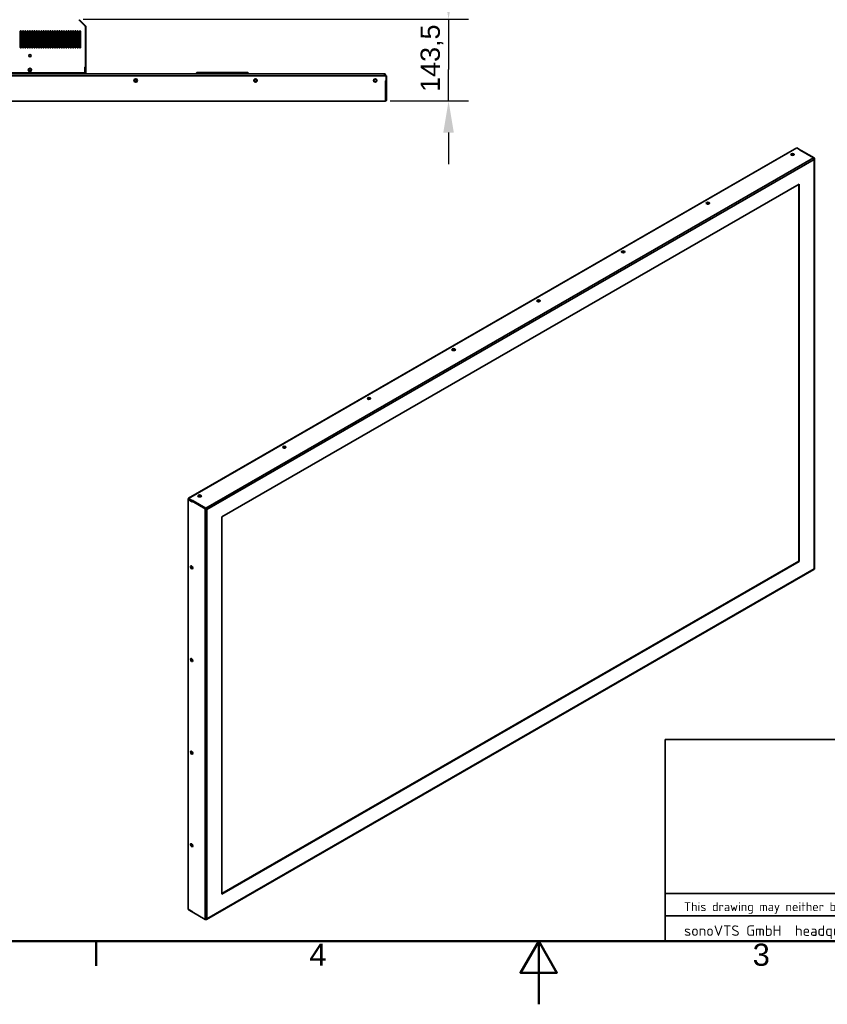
# Model space of a CAD drawing. Header units: millimetres. Extents: x 0 to 4667, y 0 to 3300.
# Tile 12 of 21: x 1421 to 2841, y 0 to 1730. Entities that reach past the tile are written whole.
import ezdxf

# ---------------------------------------------------------------- set-up
doc = ezdxf.new("R2010")
doc.units = ezdxf.units.MM
doc.header["$LTSCALE"] = 11.111111
for name, color, linetype, lineweight in [('Bemaßungen(ISO)', 7, 'Continuous', 18), ('Rahmen_0', 7, 'Continuous', 50), ('Rahmen_2', 7, 'Continuous', 50), ('Sichtbare Kanten(ISO)', 7, 'Continuous', 35), ('Sichtbare tangentiale Kanten(ISO)', 7, 'Continuous', 35), ('Skizziergeometrie(ISO)', 7, 'Continuous', 35), ('Symbole(ISO)', 7, 'Continuous', 18)]:
    doc.layers.add(name, color=color, linetype=linetype, lineweight=lineweight)
doc.styles.add('Aktuell-BSI', font='arial.ttf')
doc.styles.add('Aktuell-ISO', font='arial.ttf')
doc.styles.add('Aktuell-ISOGroßer Text', font='arial.ttf')
doc.styles.add('Textstil28', font='arial.ttf')
doc.styles.add('Textstil29', font='arial.ttf')
doc.styles.add('Textstil9', font='arial.ttf')
doc.dimstyles.new('X.XXXGroßer Text', dxfattribs={"dimscale": 11.111111, "dimtxt": 3.048, "dimasz": 5, "dimexe": 3.175, "dimexo": 0.75, "dimgap": 0.762, "dimtad": 1, "dimdec": 1, "dimrnd": 1e-08, "dimzin": 12, "dimtxsty": 'Aktuell-ISOGroßer Text', "dimcen": 0.09, "dimdle": 10, "dimclrd": 256, "dimclre": 256, "dimclrt": 7, "dimadec": 0, "dimazin": 3, "dimtfac": 0.656168, "dimtdec": 1, "dimtmove": 0, "dimatfit": 3, "dimfxl": 1, "dimtolj": 1, "dimlwd": 25, "dimlwe": 25, "dimarcsym": 0})

# ---------------------------------------------------------------- blocks, each defined once
blk = doc.blocks.new('Ränder Standardrahmen')
at = {"layer": 'Rahmen_0'}
blk.add_line((140, 10), (140, 6.1), dxfattribs=at)
at = {"layer": 'Rahmen_0', "flags": 128}
for points in [[(10, 10), (10, 287), (410, 287), (410, 10), (10, 10)], [(210, 0), (210, 10), (207.11, 5), (212.89, 5), (210, 10)]]:
    blk.add_lwpolyline(points, dxfattribs=at)
at = {"layer": 'Rahmen_2', "char_height": 3.5, "attachment_point": 7, "style": 'Aktuell-BSI'}
for s, insert in [('4', (173.71, 6.1)), ('3', (243.86, 6.04))]:
    blk.add_mtext(s, dxfattribs=dict(at, insert=insert))
blk = doc.blocks.new('Schriftfelder Kundenansicht englisch')
at = {"layer": 'Skizziergeometrie(ISO)'}
for p, q in [((89.84, 95.82), (269.84, 95.82)), ((89.84, 95.82), (89.84, 63.94)), ((123.34, 95.82), (123.34, 71.44)), ((159.96, 95.82), (159.96, 87.69)), ((196.59, 95.82), (196.59, 87.69)), ((233.21, 95.82), (233.21, 87.69)), ((269.84, 63.94), (269.84, 95.82)), ((123.34, 87.69), (269.84, 87.69)), ((196.59, 87.69), (196.59, 71.44)), ((196.59, 79.57), (269.84, 79.57)), ((269.84, 71.44), (89.84, 71.44)), ((89.84, 67.94), (269.84, 67.94)), ((89.84, 63.94), (269.84, 63.94))]:
    blk.add_line(p, q, dxfattribs=at)
at = {"layer": 'Symbole(ISO)', "color": 7, "style": 'Aktuell-ISO'}
for s, insert, char_height, width, attachment_point in [('\\fArial|b0|i0;\\H1.2500;Created by:', (124.84, 94.82), 1.25, 31.1332, 1), ('\\fArial|b0|i0;\\H1.2500;Approved by:', (161.46, 94.82), 1.25, 31.1332, 1), ('\\fArial|b0|i0;\\H1.2500;Released on:', (198.09, 94.82), 1.25, 31.1332, 1), ('\\fArial|b0|i0;\\H1.2500;Drawing number:', (234.71, 94.82), 1.25, 31.1332, 1), ('\\fArial|b0|i0;\\H1.2500;Model name:', (124.84, 86.69), 1.25, 31.1332, 1), ('\\fArial|b0|i0;\\H1.2500;Article number:', (198.09, 86.69), 1.25, 31.1332, 1), ('\\fArial|b0|i0;\\H1.2500;Dokument type:', (198.09, 78.57), 1.25, 31.1332, 1), ('\\fISOCPEUR|b0|i0;\\H1.4000;This drawing may neither be copied nor made accessible to third parties without prior written approval of sonoVTS GmbH.', (92.84, 69.17), 1.4, 243.7378, 4)]:
    blk.add_mtext(s, dxfattribs=dict(at, insert=insert, char_height=char_height, width=width, attachment_point=attachment_point))
at = {"layer": 'Symbole(ISO)', "color": 7, "insert": (92.84, 65.34), "char_height": 1.65, "attachment_point": 4, "style": 'Aktuell-ISO'}
blk.add_mtext('\\fISOCPEUR|b0|i0;\\H1.6500;sonoVTS GmbH\\fISOCPEUR|b0|i0;\\H1.6500;  headquarters: Kapellenstrasse 11  85622 Feldkirchen         branch Hohenkammer: Am Königholz Ost 4  85411 Hohenkammer            www.sonovts.de', dxfattribs=at)
at = {"layer": 'Symbole(ISO)', "color": 7}
for tag, p, height, style in [('KONSTRUKTEUR_001', (124.71, 89.7), 3, 'Textstil28'), ('KONTROLLIERT_VON_001', (161.19, 89.7), 3, 'Textstil28'), ('KONTROLLDATUM_001', (197.96, 89.68), 3, 'Textstil28'), ('DATEINAME_001', (234.55, 89.22), 1.5, 'Textstil29'), ('Artikelnummer_001', (198.09, 81.05), 3.5, 'Textstil9'), ('BAUTEILNUMMER_001', (124.46, 79.18), 3.5, 'Textstil9'), ('costumers_view_001', (197.92, 73.45), 3, 'Textstil28')]:
    blk.add_attdef(tag, p, '', height=height, dxfattribs=dict(at, style=style))
blk = doc.blocks.new('*D15')
at = {"layer": 'Bemaßungen(ISO)', "color": 250, "linetype": 'Continuous', "lineweight": 25, "true_color": 0x3f3f3f, "transparency": 16777216}
for p, q in [((2174.9, 1786.1), (2174.9, 1841.7)), ((1532.6, 1730.6), (2210.2, 1730.6)), ((2174.9, 1730.6), (2174.9, 1675)), ((2174.9, 1675), (2174.9, 1642.6)), ((2174.9, 1587.1), (2174.9, 1642.6)), ((2072.1, 1587.1), (2210.2, 1587.1)), ((2174.9, 1531.5), (2174.9, 1475.9))]:
    blk.add_line(p, q, dxfattribs=at)
at = {"layer": 'Bemaßungen(ISO)', "color": 250, "linetype": 'Continuous', "true_color": 0x3f3f3f, "transparency": 16777216}
for points in [[(2165.6, 1786.1), (2184.2, 1786.1), (2174.9, 1730.6)], [(2165.6, 1531.5), (2184.2, 1531.5), (2174.9, 1587.1)]]:
    blk.add_solid(points, dxfattribs=at)
at = {"layer": 'Defpoints', "color": 0, "linetype": 'Continuous', "transparency": 16777216}
for p in [(1524.3, 1730.6), (2063.8, 1587.1), (2174.9, 1587.1)]:
    blk.add_point(p, dxfattribs=at)
at = {"layer": 'Bemaßungen(ISO)', "color": 7, "linetype": 'Continuous', "lineweight": 25, "transparency": 16777216, "insert": (2125.7, 1603.1), "char_height": 33.87, "attachment_point": 1, "rotation": 90, "style": 'Aktuell-ISOGroßer Text'}
blk.add_mtext('\\A1;143,5', dxfattribs=at)

msp = doc.modelspace()

# ---------------------------------------------------------------- linework, layer by layer
at = {"layer": 'Sichtbare Kanten(ISO)'}
for p, q in [((1524.67, 1729.94), (1535.44, 1719.17)), ((1525.8, 1729.94), (1525.23, 1729.37)), ((1525.8, 1729.94), (1536.57, 1719.17)), ((1536.57, 1719.17), (1535.94, 1718.54)), ((1536.43, 1717.68), (1536.43, 1646.55)), ((1536.43, 1717.68), (1537.18, 1717.68)), ((1537.18, 1717.68), (1537.18, 1647.08)), ((1421.88, 1709.25), (1421.88, 1681.25)), ((1423.88, 1701.05), (1421.88, 1701.05)), ((1423.88, 1681.25), (1423.88, 1709.25)), ((1425.88, 1709.25), (1425.88, 1681.25)), ((1427.88, 1701.05), (1425.88, 1701.05)), ((1427.88, 1681.25), (1427.88, 1709.25)), ((1429.88, 1709.25), (1429.88, 1681.25)), ((1431.88, 1701.05), (1429.88, 1701.05)), ((1431.88, 1681.25), (1431.88, 1709.25)), ((1433.88, 1709.25), (1433.88, 1681.25)), ((1435.88, 1701.05), (1433.88, 1701.05)), ((1435.88, 1681.25), (1435.88, 1709.25)), ((1437.88, 1709.25), (1437.88, 1681.25)), ((1439.88, 1701.05), (1437.88, 1701.05)), ((1439.88, 1681.25), (1439.88, 1709.25)), ((1441.88, 1709.25), (1441.88, 1681.25)), ((1443.88, 1701.05), (1441.88, 1701.05)), ((1443.88, 1681.25), (1443.88, 1709.25)), ((1445.88, 1709.25), (1445.88, 1681.25)), ((1447.88, 1701.05), (1445.88, 1701.05)), ((1447.88, 1681.25), (1447.88, 1709.25)), ((1449.88, 1709.25), (1449.88, 1681.25)), ((1451.88, 1701.05), (1449.88, 1701.05)), ((1451.88, 1681.25), (1451.88, 1709.25)), ((1453.88, 1709.25), (1453.88, 1681.25)), ((1455.88, 1701.05), (1453.88, 1701.05)), ((1455.88, 1681.25), (1455.88, 1709.25)), ((1457.88, 1709.25), (1457.88, 1681.25)), ((1459.88, 1701.05), (1457.88, 1701.05)), ((1459.88, 1681.25), (1459.88, 1709.25)), ((1461.88, 1709.25), (1461.88, 1681.25)), ((1463.88, 1701.05), (1461.88, 1701.05)), ((1463.88, 1681.25), (1463.88, 1709.25)), ((1465.88, 1709.25), (1465.88, 1681.25)), ((1467.88, 1701.05), (1465.88, 1701.05)), ((1467.88, 1681.25), (1467.88, 1709.25)), ((1469.88, 1709.25), (1469.88, 1681.25)), ((1471.88, 1701.05), (1469.88, 1701.05)), ((1471.88, 1681.25), (1471.88, 1709.25)), ((1473.88, 1709.25), (1473.88, 1681.25)), ((1475.88, 1701.05), (1473.88, 1701.05)), ((1475.88, 1681.25), (1475.88, 1709.25)), ((1477.88, 1709.25), (1477.88, 1681.25)), ((1479.88, 1701.05), (1477.88, 1701.05)), ((1479.88, 1681.25), (1479.88, 1709.25)), ((1481.88, 1709.25), (1481.88, 1681.25)), ((1483.88, 1701.05), (1481.88, 1701.05)), ((1483.88, 1681.25), (1483.88, 1709.25)), ((1485.88, 1709.25), (1485.88, 1681.25)), ((1487.88, 1701.05), (1485.88, 1701.05)), ((1487.88, 1681.25), (1487.88, 1709.25)), ((1489.88, 1709.25), (1489.88, 1681.25)), ((1491.88, 1701.05), (1489.88, 1701.05)), ((1491.88, 1681.25), (1491.88, 1709.25)), ((1493.88, 1709.25), (1493.88, 1681.25)), ((1495.88, 1701.05), (1493.88, 1701.05)), ((1495.88, 1681.25), (1495.88, 1709.25)), ((1497.88, 1709.25), (1497.88, 1681.25)), ((1499.88, 1701.05), (1497.88, 1701.05)), ((1499.88, 1681.25), (1499.88, 1709.25)), ((1501.88, 1709.25), (1501.88, 1681.25)), ((1503.88, 1701.05), (1501.88, 1701.05)), ((1503.88, 1681.25), (1503.88, 1709.25)), ((1505.88, 1709.25), (1505.88, 1681.25)), ((1507.88, 1701.05), (1505.88, 1701.05)), ((1506.23, 1680.49), (1506.23, 1701.05)), ((1507.73, 1680.72), (1507.73, 1701.05)), ((1507.78, 1701.05), (1507.78, 1697.25)), ((1507.78, 1694.25), (1507.78, 1697.25)), ((1507.88, 1681.25), (1507.88, 1709.25)), ((1509.88, 1709.25), (1509.88, 1681.25)), ((1511.88, 1701.05), (1509.88, 1701.05)), ((1511.88, 1681.25), (1511.88, 1709.25)), ((1513.88, 1709.25), (1513.88, 1681.25)), ((1515.68, 1701.05), (1513.88, 1701.05)), ((1515.88, 1681.25), (1515.88, 1709.25)), ((1517.88, 1709.25), (1517.88, 1681.25)), ((1518.68, 1710.23), (1518.68, 1704.05)), ((1518.68, 1709.85), (1519.68, 1709.85)), ((1519.88, 1681.25), (1519.88, 1709.25)), ((1521.88, 1709.25), (1521.88, 1681.25)), ((1522.08, 1709.85), (1522.38, 1709.85)), ((1522.38, 1710.12), (1522.38, 1704.05)), ((1522.38, 1704.05), (1522.38, 1701.05)), ((1522.38, 1701.05), (1523.88, 1701.05)), ((1523.88, 1681.25), (1523.88, 1709.25)), ((1525.88, 1709.25), (1525.88, 1681.25)), ((1526.08, 1709.85), (1527.68, 1709.85)), ((1527.88, 1681.25), (1527.88, 1709.25)), ((1423.88, 1690.6), (1421.88, 1690.6)), ((1427.88, 1690.6), (1425.88, 1690.6)), ((1427.43, 1690.6), (1427.43, 1680.42)), ((1431.88, 1690.6), (1429.88, 1690.6)), ((1435.88, 1690.6), (1433.88, 1690.6)), ((1439.88, 1690.6), (1437.88, 1690.6)), ((1443.88, 1690.6), (1441.88, 1690.6)), ((1447.88, 1690.6), (1445.88, 1690.6)), ((1451.88, 1690.6), (1449.88, 1690.6)), ((1455.88, 1690.6), (1453.88, 1690.6)), ((1459.88, 1690.6), (1457.88, 1690.6)), ((1463.88, 1690.6), (1461.88, 1690.6)), ((1467.88, 1690.6), (1465.88, 1690.6)), ((1471.88, 1690.6), (1469.88, 1690.6)), ((1475.88, 1690.6), (1473.88, 1690.6)), ((1479.88, 1690.6), (1477.88, 1690.6)), ((1483.88, 1690.6), (1481.88, 1690.6)), ((1487.88, 1690.6), (1485.88, 1690.6)), ((1491.11, 1690.6), (1489.88, 1690.6)), ((1491.11, 1688.6), (1491.11, 1690.6)), ((1495.21, 1689.99), (1495.88, 1690.38)), ((1495.21, 1687.22), (1495.21, 1689.99)), ((1495.88, 1686.83), (1495.21, 1687.22)), ((1497.88, 1691.21), (1499.88, 1690.06)), ((1499.88, 1687.14), (1497.88, 1685.99)), ((1507.78, 1694.25), (1507.78, 1691.25)), ((1507.78, 1694.25), (1507.88, 1694.25)), ((1507.78, 1691.25), (1507.78, 1680.82)), ((1509.88, 1681.65), (1511.88, 1681.65)), ((1513.88, 1681.65), (1515.88, 1681.65)), ((1517.88, 1681.65), (1519.88, 1681.65)), ((1438.3, 1643.62), (1439.46, 1643.62)), ((1536.03, 1646.15), (1535.51, 1646.15)), ((1535.61, 1645.01), (1535.61, 1636.55)), ((1535.68, 1646.15), (1535.68, 1645.95)), ((1535.68, 1645.95), (1535.68, 1645.55)), ((1535.68, 1645.95), (1537.18, 1645.95)), ((1535.68, 1645.55), (1535.68, 1636.55)), ((1537.18, 1647.08), (1537.18, 1646.72)), ((1537.18, 1645.95), (1537.18, 1646.72)), ((1537.18, 1645.55), (1537.18, 1645.95)), ((1537.18, 1636.55), (1537.18, 1645.55)), ((552.63, 1631.55), (2065.13, 1631.55)), ((2061.88, 1635.05), (555.88, 1635.05)), ((1535.61, 1636.55), (1082.15, 1636.55)), ((1436.88, 1642.34), (1436.88, 1640.76)), ((1436.88, 1636.55), (1436.88, 1635.05)), ((1440.88, 1642.34), (1440.88, 1640.76)), ((1440.88, 1636.55), (1440.88, 1635.05)), ((1506.23, 1636.55), (1506.23, 1635.05)), ((1507.73, 1635.05), (1507.73, 1636.55)), ((1507.78, 1636.55), (1507.78, 1635.05)), ((1509.28, 1635.05), (1509.28, 1636.55)), ((1531.43, 1636.55), (1531.43, 1635.05)), ((1535.68, 1636.55), (1537.18, 1636.55)), ((1732.13, 1637.05), (1731.13, 1636.05)), ((1731.13, 1636.05), (1731.13, 1635.05)), ((1731.13, 1636.05), (1822.93, 1636.05)), ((1732.13, 1637.05), (1821.93, 1637.05)), ((1822.93, 1636.05), (1821.93, 1637.05)), ((1822.93, 1635.05), (1822.93, 1636.05)), ((2062.41, 1632.95), (2062.41, 1631.55)), ((2062.48, 1631.55), (2062.48, 1632.95)), ((2063.98, 1632.95), (2063.98, 1631.55)), ((2065.88, 1631.55), (2065.13, 1631.55)), ((2065.13, 1631.55), (2065.13, 1622.55)), ((2065.88, 1623.09), (2065.88, 1631.55)), ((2063.98, 1622.06), (2063.98, 1621.44)), ((2064.73, 1622.15), (2064.23, 1622.15)), ((2064.33, 1621.01), (2064.33, 1589.15)), ((2064.38, 1622.15), (2064.38, 1621.95)), ((2064.38, 1621.95), (2064.38, 1621.55)), ((2064.38, 1621.95), (2065.88, 1621.95)), ((2064.38, 1621.55), (2064.38, 1589.15)), ((2065.88, 1622.72), (2065.88, 1623.09)), ((2065.88, 1621.95), (2065.88, 1622.72)), ((2065.88, 1621.55), (2065.88, 1621.95)), ((2065.88, 1589.15), (2065.88, 1621.55)), ((553.98, 1587.05), (2063.78, 1587.05)), ((2783.12, 1502.55), (1717.68, 889.01)), ((1717.69, 888.71), (2787.19, 1504.6)), ((2787.19, 1504.6), (2793.55, 1500.93)), ((2793.55, 1500.61), (2793.2, 1500.4)), ((2793.67, 1500.04), (2793.67, 1500.77)), ((2793.7, 1500.19), (2793.67, 1500.21)), ((2794.07, 1499.98), (2816.6, 1487.01)), ((2794.11, 1499.96), (2794.59, 1500.24)), ((2817.7, 1487.03), (2794.79, 1500.22)), ((2818.31, 1485.85), (2818.31, 765.01)), ((2791.56, 1441.01), (1776.24, 856.32)), ((2790.5, 1440.39), (2790.5, 778.65)), ((2791.56, 778.04), (2791.56, 1441.01)), ((2630.37, 1406.01), (2630.37, 1405.84)), ((2630.72, 1406.03), (2630.72, 1405.83)), ((1885.82, 977.06), (1885.82, 977.24)), ((1716.9, 887.64), (1716.9, 170.86)), ((1717.72, 887.47), (1717.16, 887.14)), ((1717.16, 887.14), (1723.14, 883.7)), ((1717.16, 166.97), (1717.16, 887.14)), ((1717.69, 888.09), (1717.51, 888.19)), ((1724.05, 885.05), (1717.69, 888.71)), ((1717.69, 888.71), (1717.69, 887.49)), ((1717.69, 887.49), (1724.05, 883.82)), ((1723.95, 883.15), (1723.95, 883.56)), ((1724.03, 883.74), (1725.09, 884.35)), ((1724.23, 883.72), (1747.14, 870.53)), ((1724.97, 885.25), (1724.62, 885.05)), ((1748.2, 871.14), (1725.29, 884.34)), ((1725.59, 884.16), (1725.59, 884.91)), ((1748.23, 871.78), (1725.71, 884.75)), ((1748.23, 871.12), (1748.23, 871.78)), ((1749.01, 871.36), (1749.01, 871.36)), ((1749.01, 869.72), (1749.01, 869.72)), ((1750.11, 869.43), (1749.58, 869.73)), ((1749.72, 870.61), (1749.72, 870.61)), ((1749.72, 869.51), (1749.72, 869.51)), ((1776.24, 856.32), (1776.24, 193.36)), ((2790.5, 778.65), (1776.24, 194.58)), ((2790.5, 778.65), (2791.56, 778.04)), ((1749.56, 149.12), (2817.38, 764.04)), ((1776.24, 193.36), (2791.56, 778.04)), ((1723.14, 163.52), (1717.16, 166.97)), ((1717.69, 166.66), (1717.69, 166)), ((1717.69, 166), (1724.05, 162.34)), ((1723.34, 163.5), (1723.6, 163.65)), ((1723.95, 162.73), (1723.95, 163.14)), ((1747.14, 149.05), (1724.23, 162.24))]:
    msp.add_line(p, q, dxfattribs=at)
for centre, radius in [((1438.88, 1666.55), 2.05), ((1438.88, 1641.55), 3.05), ((1438.88, 1641.55), 2.15), ((1624.88, 1623.05), 3.05), ((1624.88, 1623.05), 2.15), ((1624.88, 1623.05), 1.75), ((1835.38, 1623.05), 3.05), ((1835.38, 1623.05), 2.15), ((1835.38, 1623.05), 2.12), ((2045.88, 1623.05), 3.05), ((2045.88, 1623.05), 2.15), ((2045.88, 1623.05), 2.12)]:
    msp.add_circle(centre, radius, dxfattribs=at)
for centre, radius, start, end in [((1422.88, 1709.25), 1, 0, 180.03848), ((1426.88, 1709.25), 1, 0, 180.03848), ((1430.88, 1709.25), 1, 0, 180.03848), ((1434.88, 1709.25), 1, 0, 180.03848), ((1438.88, 1709.25), 1, 0, 180.03848), ((1442.88, 1709.25), 1, 0, 180.03848), ((1446.88, 1709.25), 1, 0, 180.03848), ((1450.88, 1709.25), 1, 0, 180.03848), ((1453.94, 1700.1), 5, 215.86495, 245.77002), ((1454.88, 1709.25), 1, 0, 180.03848), ((1453.94, 1700.1), 5, 269.4041, 292.9296), ((1458.88, 1709.25), 1, 0, 180.03848), ((1453.94, 1700.1), 5, 322.14813, 10.95278), ((1462.88, 1709.25), 1, 0, 180.03848), ((1468.44, 1700.1), 5, 169.04722, 204.43928), ((1466.88, 1709.25), 1, 0, 180.03848), ((1468.44, 1700.1), 5, 239.30951, 263.66161), ((1470.88, 1709.25), 1, 0, 180.03848), ((1468.44, 1700.1), 5, 286.834, 313.59844), ((1474.88, 1709.25), 1, 0, 180.03848), ((1478.88, 1709.25), 1, 0, 180.03848), ((1482.94, 1700.1), 5, 169.04722, 232.38155), ((1482.88, 1709.25), 1, 0, 180.03848), ((1486.88, 1709.25), 1, 0, 180.03848), ((1482.94, 1700.1), 5, 306.12862, 351.72942), ((1482.94, 1700.1), 5, 8.27058, 10.95278), ((1490.88, 1709.25), 1, 0, 180.03848), ((1494.88, 1709.25), 1, 0, 180.03848), ((1498.88, 1709.25), 1, 0, 180.03848), ((1502.88, 1709.25), 1, 0, 180.03848), ((1506.88, 1709.25), 1, 0, 180.03848), ((1510.88, 1709.25), 1, 0, 180.03848), ((1514.88, 1709.25), 1, 0, 180.03848), ((1515.68, 1704.05), 3, 270, 273.82255), ((1518.88, 1709.25), 1, 0, 180.03848), ((1515.68, 1704.05), 3, 317.16657, 0), ((1522.88, 1709.25), 1, 0, 180.03848), ((1526.88, 1709.25), 1, 0, 180.03848), ((1422.88, 1681.25), 1, 180, 0), ((1426.88, 1681.25), 1, 180, 0), ((1430.88, 1681.25), 1, 180, 0), ((1434.88, 1681.25), 1, 180, 0), ((1438.88, 1681.25), 1, 180, 0), ((1442.88, 1681.25), 1, 180, 0), ((1446.88, 1681.25), 1, 180, 0), ((1450.88, 1681.25), 1, 180, 0), ((1454.88, 1681.25), 1, 180, 0), ((1458.88, 1681.25), 1, 180, 0), ((1462.88, 1681.25), 1, 180, 0), ((1466.88, 1681.25), 1, 180, 0), ((1470.88, 1681.25), 1, 180, 0), ((1474.88, 1681.25), 1, 180, 0), ((1478.88, 1681.25), 1, 180, 0), ((1482.94, 1700.1), 5, 257.8542, 280.92943), ((1482.88, 1681.25), 1, 180, 0), ((1486.88, 1681.25), 1, 180, 0), ((1490.88, 1681.25), 1, 180, 0), ((1497.61, 1688.6), 6.5, 180, 208.2647), ((1497.61, 1688.6), 6.5, 235.03493, 254.61019), ((1494.88, 1681.25), 1, 180, 0), ((1497.61, 1688.6), 2.12, 144.26872, 215.73128), ((1497.61, 1688.6), 2.12, 277.4356, 82.5644), ((1497.61, 1688.6), 1.5, 280.56398, 79.43602), ((1498.88, 1681.25), 1, 180, 0), ((1502.88, 1681.25), 1, 180, 0), ((1506.88, 1681.25), 1, 180, 0), ((1510.88, 1681.25), 1, 180, 0), ((1514.88, 1681.25), 1, 180, 0), ((1518.88, 1681.25), 1, 180, 0), ((1520.78, 1678.65), 3, 34.00699, 68.48981), ((1522.88, 1681.25), 1, 180, 0), ((1526.88, 1681.25), 1, 180, 0), ((1535.51, 1645.75), 0.4, 90, 247.97569), ((1535.21, 1645.01), 0.4, 0, 67.97569), ((1536.03, 1646.55), 0.4, 270, 0), ((1520.78, 1637.15), 3, 315.57298, 348.46303), ((2064.23, 1621.75), 0.4, 90, 247.97569), ((2063.93, 1621.01), 0.4, 0, 67.97569), ((2064.73, 1622.55), 0.4, 270, 0)]:
    msp.add_arc(centre, radius, start, end, dxfattribs=at)
for centre, major_axis, ratio, start_param, end_param in [((1535.44, 1717.68), (1.18, -2.05), 0.372621, 1.3592944, 2.1446318), ((1535.08, 1717.68), (1.94, 0.8), 0.9999092, 5.8908079, 6.6761366), ((2779.59, 1493.09), (-3.05, 0), 0.5758617, 3.1998097, 6.2249683), ((2779.59, 1492.36), (2.15, 0), 0.5758617, 5.9921494, 9.7158138), ((2779.59, 1492.07), (-2.15, 0), 0.5758617, 3.2574078, 6.1673701), ((2779.59, 1491.75), (2.13, 0), 0.5758617, 0.2289107, 2.9126819), ((2779.59, 1490.52), (2.12, 0), 0.5758617, 1.125341, 2.0162516), ((2793.48, 1500.24), (-0.4, 0), 0.5758617, 5.4977871, 8.254983), ((2793.27, 1500.77), (0.4, 0), 0.5758617, 5.4977871, 7.0685835), ((2793.79, 1499.82), (-0.4, 0), 0.5758617, 3.9269908, 5.1133904), ((2793.7, 1499.87), (0.2, -0.347), 0.5780931, 1.7621852, 2.3581282), ((2794.79, 1499.89), (-0.2, 0.347), 0.5780931, 5.4997209, 6.2831853), ((2630.74, 1407.38), (-3.05, 0), 0.5758617, 3.1998097, 6.2249683), ((2630.74, 1406.64), (2.15, 0), 0.5758617, 5.9921494, 9.7158138), ((2630.74, 1406.36), (-2.15, 0), 0.5758617, 3.2574078, 6.1673701), ((2630.74, 1406.03), (2.13, 0), 0.5758617, 0.2289107, 2.9126819), ((2630.74, 1404.8), (2.13, 0), 0.5758617, 1.125341, 2.0162516), ((2481.89, 1321.66), (-3.05, 0), 0.5758617, 3.1998097, 6.2249683), ((2481.89, 1320.93), (2.15, 0), 0.5758617, 5.9921494, 9.7158138), ((2481.89, 1320.64), (-2.15, 0), 0.5758617, 3.2574078, 6.1673701), ((2481.89, 1320.32), (1.75, 0), 0.5758617, 0.1099626, 3.03163), ((2333.05, 1235.95), (-3.05, 0), 0.5758617, 3.1998097, 6.2249683), ((2333.05, 1235.21), (2.15, 0), 0.5758617, 5.9921494, 9.7158138), ((2333.05, 1234.93), (-2.15, 0), 0.5758617, 3.2574078, 6.1673701), ((2333.05, 1234.6), (2.13, 0), 0.5758617, 0.2289107, 2.9126819), ((2333.05, 1233.38), (2.12, 0), 0.5758617, 1.125341, 2.0162516), ((2183.85, 1150.03), (-3.05, 0), 0.5758617, 3.1998097, 6.2249683), ((2183.85, 1149.3), (2.15, 0), 0.5758617, 5.9921494, 9.7158138), ((2183.85, 1149.01), (-2.15, 0), 0.5758617, 3.2574078, 6.1673701), ((2183.92, 1148.64), (2.13, 0), 0.5758617, 0.3103173, 2.9198393), ((2183.92, 1147.42), (2.12, 0), 0.5758617, 1.1891138, 1.9813521), ((2035, 1064.32), (-3.05, 0), 0.5758617, 3.1998097, 6.2249683), ((2035, 1063.58), (2.15, 0), 0.5758617, 5.9921494, 9.7158138), ((2035, 1063.3), (-2.15, 0), 0.5758617, 3.2574078, 6.1673701), ((2035, 1062.97), (1.75, 0), 0.5758617, 0.1099627, 3.03163), ((1886.16, 978.6), (-3.05, 0), 0.5758617, 3.1998097, 6.2249683), ((1886.16, 977.87), (2.15, 0), 0.5758617, 5.9921494, 9.7158138), ((1886.16, 977.58), (-2.15, 0), 0.5758617, 3.2574078, 6.1673701), ((1886.16, 977.25), (2.12, 0), 0.5758617, 0.2289107, 2.9126819), ((1886.16, 976.03), (2.13, 0), 0.5758617, 1.125341, 2.0162516), ((1723.14, 883.37), (-0.2, 0.347), 0.5780931, 4.3133213, 5.4997209), ((1723.66, 883.31), (0.2, -0.347), 0.5780931, 4.3133213, 7.0705172), ((1724.23, 883.4), (-0.2, 0.347), 0.5780931, 5.4997209, 7.0705172), ((1724.33, 885.21), (0.4, 0), 0.5758617, 3.9269908, 5.4977871), ((1724.33, 883.99), (-0.4, 0), 0.5758617, 0.7853982, 0.9915076), ((1725.25, 885.09), (0.4, 0), 0.5758617, 5.8821839, 8.6393798), ((1725.29, 884.01), (-0.2, 0.347), 0.5780931, 5.4997209, 6.2831853), ((1725.99, 884.91), (-0.4, 0), 0.5758617, 5.8821839, 7.0685835), ((1737.31, 892.89), (-3.05, 0), 0.5758617, 3.1998097, 6.2249683), ((1737.31, 892.15), (2.15, 0), 0.5758617, 5.9921494, 9.7158138), ((1737.31, 891.87), (-2.15, 0), 0.5758617, 3.2574078, 6.1673701), ((1737.31, 891.54), (2.12, 0), 0.5758617, 0.2289107, 2.9126819), ((1737.31, 890.31), (2.13, 0), 0.5758617, 1.125341, 2.0162516), ((1723.34, 767.73), (-1.52, 2.64), 0.5780931, 0.0578801, 3.0837125), ((1723.98, 768.1), (1.07, -1.86), 0.5780931, 2.8442135, 6.5805645), ((1724.23, 768.24), (-1.07, 1.86), 0.5780931, 0.1151427, 3.0264499), ((1724.51, 768.4), (-1.06, 1.84), 0.5780931, 0.227283, 2.9143097), ((1725.57, 769.01), (-1.06, 1.84), 0.5780931, 1.1072948, 2.0342979), ((1723.34, 605.04), (-1.52, 2.64), 0.5780931, 0.0578801, 3.0837125), ((1723.98, 605.41), (1.07, -1.86), 0.5780931, 2.8442135, 6.5805645), ((1724.23, 605.55), (-1.07, 1.86), 0.5780931, 0.1151427, 3.0264499), ((1724.51, 605.71), (-0.87, 1.52), 0.5780931, 0.101618, 3.0399747), ((1725.57, 606.32), (-0.87, 1.52), 0.5780931, 1.5446002, 1.5969925), ((1723.34, 442.35), (-1.52, 2.64), 0.5780931, 0.0578801, 3.0837125), ((1723.98, 442.71), (1.07, -1.86), 0.5780931, 2.8442135, 6.5805645), ((1724.23, 442.86), (-1.07, 1.86), 0.5780931, 0.1151427, 3.0264499), ((1724.51, 443.02), (-0.87, 1.52), 0.5780931, 0.101618, 3.0399747), ((1725.57, 443.63), (-0.87, 1.52), 0.5780931, 1.5446002, 1.5969925), ((1723.34, 279.66), (1.52, -2.64), 0.5780931, 3.1994728, 6.2253052), ((1723.98, 280.02), (-1.07, 1.86), 0.5780931, 5.9858061, 9.7221572), ((1724.23, 280.17), (1.07, -1.86), 0.5780931, 3.2567354, 6.1680426), ((1724.51, 280.33), (-1.06, 1.84), 0.5780931, 0.227283, 2.9143097), ((1725.57, 280.94), (-1.06, 1.84), 0.5780931, 1.1072948, 2.0342979), ((1723.14, 163.85), (0.2, -0.347), 0.5780931, 5.4997209, 6.6861204), ((1723.66, 163.3), (-0.2, 0.347), 0.5780931, 3.9289245, 6.6861204), ((1724.23, 162.57), (0.2, -0.347), 0.5780931, 3.9289245, 5.4997209), ((1724.33, 162.5), (-0.4, 0), 0.5758617, 0.7853981, 1.091669)]:
    msp.add_ellipse(centre, major_axis=major_axis, ratio=ratio, start_param=start_param, end_param=end_param, dxfattribs=at)
for centre, major_axis, ratio in [((2779.59, 1493.3), (-3.05, 0), 0.5758617), ((2630.74, 1407.58), (-3.05, 0), 0.5758617), ((2481.89, 1321.87), (-3.05, 0), 0.5758617), ((2333.05, 1236.15), (-3.05, 0), 0.5758617), ((2183.85, 1150.24), (-3.05, 0), 0.5758617), ((2035, 1064.52), (-3.05, 0), 0.5758617), ((1886.16, 978.81), (-3.05, 0), 0.5758617), ((1737.31, 893.09), (-3.05, 0), 0.5758617), ((1723.17, 767.63), (-1.52, 2.64), 0.5780931), ((1723.17, 604.94), (-1.52, 2.64), 0.5780931), ((1723.17, 442.25), (-1.52, 2.64), 0.5780931), ((1723.17, 279.55), (-1.52, 2.64), 0.5780931)]:
    msp.add_ellipse(centre, major_axis=major_axis, ratio=ratio, dxfattribs=at)
for points, knots in [([(2063.98, 1632.95), (2063.98, 1633.06), (2063.97, 1633.17), (2063.94, 1633.39), (2063.91, 1633.5), (2063.84, 1633.71), (2063.8, 1633.82), (2063.7, 1634.01), (2063.64, 1634.11), (2063.51, 1634.29), (2063.44, 1634.37), (2063.28, 1634.52), (2063.19, 1634.6), (2063.02, 1634.72), (2062.92, 1634.78), (2062.73, 1634.88), (2062.63, 1634.92), (2062.42, 1634.98), (2062.31, 1635.01), (2062.1, 1635.04), (2061.99, 1635.05), (2061.88, 1635.05)], [0, 0, 0, 0, 0.1, 0.1, 0.2, 0.2, 0.3, 0.3, 0.4, 0.4, 0.5, 0.5, 0.6, 0.6, 0.7, 0.7, 0.8, 0.8, 0.9, 0.9, 1, 1, 1, 1]), ([(2061.88, 1635.05), (2061.91, 1635.05), (2061.94, 1635.04), (2061.99, 1635.01), (2062.02, 1634.98), (2062.07, 1634.92), (2062.1, 1634.88), (2062.15, 1634.78), (2062.17, 1634.72), (2062.21, 1634.6), (2062.23, 1634.52), (2062.27, 1634.37), (2062.29, 1634.29), (2062.32, 1634.11), (2062.34, 1634.01), (2062.37, 1633.82), (2062.38, 1633.71), (2062.39, 1633.5), (2062.4, 1633.39), (2062.41, 1633.17), (2062.41, 1633.06), (2062.41, 1632.95)], [0, 0, 0, 0, 0.1, 0.1, 0.2, 0.2, 0.3, 0.3, 0.4, 0.4, 0.5, 0.5, 0.6, 0.6, 0.7, 0.7, 0.8, 0.8, 0.9, 0.9, 1, 1, 1, 1]), ([(2062.41, 1633.24), (2062.41, 1633.24), (2062.41, 1633.23), (2062.43, 1633.2), (2062.44, 1633.17), (2062.46, 1633.11), (2062.47, 1633.08), (2062.48, 1633.01), (2062.48, 1632.98), (2062.48, 1632.95)], [0.67993367, 0.67993367, 0.67993367, 0.67993367, 0.7, 0.7, 0.8, 0.8, 0.9, 0.9, 1, 1, 1, 1]), ([(2063.78, 1587.05), (2063.88, 1587.05), (2063.99, 1587.06), (2064.09, 1587.07), (2064.13, 1587.08), (2064.18, 1587.09), (2064.23, 1587.1), (2064.38, 1587.13), (2064.53, 1587.18), (2064.68, 1587.25), (2064.77, 1587.29), (2064.86, 1587.34), (2064.94, 1587.4), (2065.03, 1587.46), (2065.12, 1587.53), (2065.2, 1587.6), (2065.28, 1587.68), (2065.36, 1587.76), (2065.43, 1587.85), (2065.45, 1587.88), (2065.48, 1587.91), (2065.5, 1587.94), (2065.54, 1588), (2065.58, 1588.07), (2065.62, 1588.13), (2065.67, 1588.23), (2065.72, 1588.34), (2065.76, 1588.45), (2065.77, 1588.47), (2065.78, 1588.49), (2065.79, 1588.52), (2065.81, 1588.61), (2065.84, 1588.7), (2065.85, 1588.79), (2065.87, 1588.91), (2065.88, 1589.03), (2065.88, 1589.15)], [0, 0, 0, 0, 0.1, 0.1, 0.1, 0.1467699, 0.1467699, 0.1467699, 0.3, 0.3, 0.3, 0.3979621, 0.3979621, 0.3979621, 0.5, 0.5, 0.5, 0.6, 0.6, 0.6, 0.6363555, 0.6363555, 0.6363555, 0.7, 0.7, 0.7, 0.8, 0.8, 0.8, 0.8212082, 0.8212082, 0.8212082, 0.9, 0.9, 0.9, 1, 1, 1, 1]), ([(2064.33, 1589.15), (2064.3, 1589.04), (2064.28, 1588.93), (2064.22, 1588.72), (2064.19, 1588.62), (2064.14, 1588.41), (2064.11, 1588.31), (2064.06, 1588.11), (2064.04, 1588.02), (2063.99, 1587.84), (2063.97, 1587.76), (2063.93, 1587.6), (2063.91, 1587.53), (2063.87, 1587.4), (2063.86, 1587.34), (2063.83, 1587.24), (2063.82, 1587.19), (2063.8, 1587.12), (2063.8, 1587.1), (2063.79, 1587.06), (2063.78, 1587.05), (2063.78, 1587.05)], [0.00000001, 0.00000001, 0.00000001, 0.00000001, 0.1, 0.1, 0.2, 0.2, 0.3, 0.3, 0.4, 0.4, 0.5, 0.5, 0.6, 0.6, 0.7, 0.7, 0.8, 0.8, 0.9, 0.9, 1, 1, 1, 1]), ([(2064.38, 1589.15), (2064.38, 1589.13), (2064.38, 1589.1), (2064.38, 1589.06), (2064.37, 1589.03), (2064.36, 1588.96), (2064.34, 1588.92), (2064.3, 1588.85), (2064.29, 1588.83), (2064.26, 1588.78), (2064.24, 1588.76), (2064.23, 1588.75)], [-0.170113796, -0.170113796, -0.170113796, -0.170113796, -0.162930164, -0.162930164, -0.155309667, -0.155309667, -0.137615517, -0.137615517, -0.123314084, -0.123314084, -0.111311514, -0.111311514, -0.111311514, -0.111311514]), ([(2783.12, 1502.55), (2783.18, 1502.58), (2783.25, 1502.61), (2783.39, 1502.66), (2783.47, 1502.68), (2783.63, 1502.69), (2783.71, 1502.69), (2783.8, 1502.68), (2783.82, 1502.67), (2783.84, 1502.67)], [0.50613718, 0.50613718, 0.50613718, 0.50613718, 0.6, 0.6, 0.7, 0.7, 0.8, 0.8, 0.82032972, 0.82032972, 0.82032972, 0.82032972]), ([(2816.6, 1487.01), (2816.66, 1486.95), (2816.72, 1486.89), (2816.83, 1486.75), (2816.88, 1486.68), (2816.99, 1486.52), (2817.04, 1486.43), (2817.14, 1486.25), (2817.19, 1486.16), (2817.29, 1485.96), (2817.33, 1485.86), (2817.41, 1485.66), (2817.45, 1485.55), (2817.52, 1485.34), (2817.55, 1485.23), (2817.6, 1485.02), (2817.63, 1484.91), (2817.66, 1484.7), (2817.68, 1484.6), (2817.69, 1484.4), (2817.7, 1484.3), (2817.7, 1484.21)], [0.00000001, 0.00000001, 0.00000001, 0.00000001, 0.1, 0.1, 0.2, 0.2, 0.3, 0.3, 0.4, 0.4, 0.5, 0.5, 0.6, 0.6, 0.7, 0.7, 0.8, 0.8, 0.9, 0.9, 1, 1, 1, 1]), ([(2817.7, 1484.21), (2817.77, 1484.31), (2817.84, 1484.4), (2817.9, 1484.5), (2817.93, 1484.55), (2817.95, 1484.6), (2817.98, 1484.65), (2818.06, 1484.8), (2818.13, 1484.96), (2818.19, 1485.12), (2818.22, 1485.23), (2818.25, 1485.33), (2818.27, 1485.44), (2818.29, 1485.55), (2818.31, 1485.65), (2818.31, 1485.76), (2818.32, 1485.87), (2818.31, 1485.97), (2818.3, 1486.07), (2818.29, 1486.11), (2818.29, 1486.14), (2818.28, 1486.18), (2818.27, 1486.24), (2818.25, 1486.3), (2818.23, 1486.36), (2818.2, 1486.45), (2818.16, 1486.54), (2818.11, 1486.63), (2818.1, 1486.64), (2818.09, 1486.66), (2818.08, 1486.68), (2818.03, 1486.74), (2817.98, 1486.8), (2817.93, 1486.85), (2817.86, 1486.92), (2817.78, 1486.98), (2817.7, 1487.03)], [0, 0, 0, 0, 0.1, 0.1, 0.1, 0.1467699, 0.1467699, 0.1467699, 0.3, 0.3, 0.3, 0.3979621, 0.3979621, 0.3979621, 0.5, 0.5, 0.5, 0.6, 0.6, 0.6, 0.6363555, 0.6363555, 0.6363555, 0.7, 0.7, 0.7, 0.8, 0.8, 0.8, 0.8212082, 0.8212082, 0.8212082, 0.9, 0.9, 0.9, 1, 1, 1, 1]), ([(1717.51, 888.19), (1717.43, 888.17), (1717.36, 888.15), (1717.24, 888.09), (1717.18, 888.06), (1717.08, 887.99), (1717.04, 887.95), (1716.97, 887.87), (1716.94, 887.83), (1716.91, 887.74), (1716.9, 887.7), (1716.89, 887.6), (1716.9, 887.55), (1716.94, 887.46), (1716.96, 887.41), (1717.03, 887.31), (1717.07, 887.26), (1717.14, 887.19), (1717.16, 887.17), (1717.18, 887.15)], [0, 0, 0, 0, 0.1, 0.1, 0.2, 0.2, 0.3, 0.3, 0.4, 0.4, 0.5, 0.5, 0.6, 0.6, 0.7, 0.7, 0.8, 0.8, 0.83496839, 0.83496839, 0.83496839, 0.83496839]), ([(1718.22, 889.02), (1718.2, 889.02), (1718.19, 889.03), (1718.11, 889.05), (1718.04, 889.06), (1717.92, 889.07), (1717.86, 889.07), (1717.76, 889.04), (1717.72, 889.03), (1717.64, 888.98), (1717.6, 888.95), (1717.54, 888.87), (1717.52, 888.83), (1717.48, 888.73), (1717.47, 888.67), (1717.46, 888.55), (1717.46, 888.48), (1717.48, 888.34), (1717.49, 888.27), (1717.51, 888.19)], [0.1796634, 0.1796634, 0.1796634, 0.1796634, 0.2, 0.2, 0.3, 0.3, 0.4, 0.4, 0.5, 0.5, 0.6, 0.6, 0.7, 0.7, 0.8, 0.8, 0.9, 0.9, 1, 1, 1, 1]), ([(1747.14, 870.53), (1747.22, 870.48), (1747.32, 870.43), (1747.41, 870.38), (1747.51, 870.33), (1747.62, 870.28), (1747.72, 870.23), (1747.73, 870.22), (1747.74, 870.22), (1747.76, 870.21), (1747.85, 870.17), (1747.95, 870.13), (1748.05, 870.08), (1748.16, 870.04), (1748.27, 869.99), (1748.38, 869.95), (1748.42, 869.93), (1748.45, 869.92), (1748.48, 869.91), (1748.56, 869.88), (1748.64, 869.85), (1748.71, 869.82), (1748.82, 869.78), (1748.93, 869.74), (1749.03, 869.71), (1749.14, 869.67), (1749.24, 869.64), (1749.34, 869.61), (1749.35, 869.61), (1749.35, 869.61), (1749.36, 869.61), (1749.45, 869.58), (1749.54, 869.56), (1749.62, 869.53), (1749.71, 869.51), (1749.8, 869.49), (1749.88, 869.47), (1749.96, 869.45), (1750.04, 869.44), (1750.11, 869.43)], [0, 0, 0, 0, 0.1, 0.1, 0.1, 0.2, 0.2, 0.2, 0.2104368, 0.2104368, 0.2104368, 0.3, 0.3, 0.3, 0.4, 0.4, 0.4, 0.4302161, 0.4302161, 0.4302161, 0.5, 0.5, 0.5, 0.6, 0.6, 0.6, 0.7, 0.7, 0.7, 0.7084742, 0.7084742, 0.7084742, 0.8, 0.8, 0.8, 0.9, 0.9, 0.9, 1, 1, 1, 1]), ([(1748.83, 870.42), (1748.78, 870.51), (1748.72, 870.59), (1748.56, 870.81), (1748.47, 870.9), (1748.37, 871.01), (1748.33, 871.04), (1748.28, 871.09), (1748.26, 871.1), (1748.23, 871.12), (1748.21, 871.13), (1748.2, 871.14)], [-0.077526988, -0.077526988, -0.077526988, -0.077526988, -0.05697164, -0.05697164, -0.027951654, -0.027951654, -0.012909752, -0.012909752, -0.006296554, -0.006296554, 0, 0, 0, 0]), ([(1750.11, 869.43), (1750.11, 869.52), (1750.1, 869.61), (1750.07, 869.8), (1750.04, 869.9), (1749.98, 870.1), (1749.94, 870.19), (1749.85, 870.38), (1749.8, 870.48), (1749.68, 870.66), (1749.62, 870.75), (1749.48, 870.93), (1749.4, 871.01), (1749.24, 871.17), (1749.16, 871.24), (1748.99, 871.38), (1748.9, 871.44), (1748.71, 871.56), (1748.62, 871.61), (1748.43, 871.7), (1748.33, 871.74), (1748.23, 871.78)], [0, 0, 0, 0, 0.1, 0.1, 0.2, 0.2, 0.3, 0.3, 0.4, 0.4, 0.5, 0.5, 0.6, 0.6, 0.7, 0.7, 0.8, 0.8, 0.9, 0.9, 1, 1, 1, 1]), ([(1748.83, 870.42), (1748.91, 870.29), (1749.02, 870.17), (1749.25, 869.95), (1749.38, 869.86), (1749.53, 869.76), (1749.56, 869.75), (1749.58, 869.73)], [0, 0, 0, 0, 0.0474127, 0.0474127, 0.09473643, 0.09473643, 0.10393155, 0.10393155, 0.10393155, 0.10393155]), ([(1748.89, 870.33), (1748.91, 870.32), (1748.92, 870.3), (1748.94, 870.29), (1748.94, 870.28), (1748.95, 870.27), (1748.96, 870.27), (1748.98, 870.24), (1748.99, 870.22), (1749.01, 870.19), (1749.01, 870.19), (1749.01, 870.19), (1749.01, 870.19)], [0.60563006, 0.60563006, 0.60563006, 0.60563006, 0.67124191, 0.67124191, 0.67124191, 0.7, 0.7, 0.7, 0.8, 0.8, 0.8, 0.81014424, 0.81014424, 0.81014424, 0.81014424]), ([(2817.7, 764.93), (2817.7, 764.84), (2817.69, 764.76), (2817.68, 764.59), (2817.66, 764.52), (2817.63, 764.38), (2817.6, 764.32), (2817.55, 764.21), (2817.52, 764.16), (2817.45, 764.09), (2817.42, 764.06), (2817.38, 764.04)], [0, 0, 0, 0, 0.1, 0.1, 0.2, 0.2, 0.29999999, 0.29999999, 0.39999999, 0.39999999, 0.49594717, 0.49594717, 0.49594717, 0.49594717]), ([(2818.31, 765.01), (2818.31, 765), (2818.31, 765), (2818.31, 764.99), (2818.31, 764.97), (2818.29, 764.95), (2818.27, 764.94), (2818.25, 764.93), (2818.22, 764.92), (2818.19, 764.91), (2818.19, 764.91), (2818.18, 764.91), (2818.18, 764.91), (2818.15, 764.9), (2818.11, 764.9), (2818.06, 764.9), (2817.96, 764.9), (2817.84, 764.91), (2817.7, 764.93)], [0.47267936, 0.47267936, 0.47267936, 0.47267936, 0.5, 0.5, 0.5, 0.6, 0.6, 0.6, 0.7, 0.7, 0.7, 0.70847423, 0.70847423, 0.70847423, 0.8, 0.8, 0.8, 1, 1, 1, 1]), ([(1717.16, 170.17), (1717.14, 170.18), (1717.13, 170.2), (1717.07, 170.28), (1717.03, 170.35), (1716.96, 170.49), (1716.94, 170.56), (1716.9, 170.71), (1716.9, 170.79), (1716.9, 170.86)], [0.17628537, 0.17628537, 0.17628537, 0.17628537, 0.2, 0.2, 0.3, 0.3, 0.4, 0.4, 0.49509351, 0.49509351, 0.49509351, 0.49509351]), ([(1750.11, 150.15), (1750, 150.01), (1749.89, 149.88), (1749.76, 149.75), (1749.63, 149.63), (1749.49, 149.51), (1749.34, 149.4), (1749.24, 149.33), (1749.14, 149.27), (1749.04, 149.21), (1748.93, 149.15), (1748.82, 149.1), (1748.71, 149.05), (1748.6, 149.01), (1748.49, 148.97), (1748.38, 148.94), (1748.34, 148.93), (1748.3, 148.92), (1748.26, 148.91), (1748.19, 148.9), (1748.12, 148.88), (1748.05, 148.88), (1747.94, 148.87), (1747.83, 148.86), (1747.72, 148.87), (1747.7, 148.87), (1747.68, 148.88), (1747.65, 148.88), (1747.57, 148.89), (1747.49, 148.91), (1747.41, 148.93), (1747.32, 148.96), (1747.22, 149), (1747.14, 149.05)], [0, 0, 0, 0, 0.14676993, 0.14676993, 0.14676993, 0.3, 0.3, 0.3, 0.3979621, 0.3979621, 0.3979621, 0.5, 0.5, 0.5, 0.6, 0.6, 0.6, 0.63635548, 0.63635548, 0.63635548, 0.7, 0.7, 0.7, 0.8, 0.8, 0.8, 0.82120819, 0.82120819, 0.82120819, 0.9, 0.9, 0.9, 1, 1, 1, 1]), ([(1748.54, 148.98), (1748.63, 148.97), (1748.72, 148.96), (1748.9, 148.95), (1748.99, 148.95), (1749.16, 148.97), (1749.24, 148.99), (1749.4, 149.04), (1749.48, 149.07), (1749.62, 149.15), (1749.68, 149.2), (1749.8, 149.31), (1749.85, 149.37), (1749.94, 149.5), (1749.98, 149.57), (1750.04, 149.72), (1750.07, 149.8), (1750.1, 149.97), (1750.11, 150.06), (1750.11, 150.15)], [0.10447009, 0.10447009, 0.10447009, 0.10447009, 0.2, 0.2, 0.3, 0.3, 0.4, 0.4, 0.5, 0.5, 0.6, 0.6, 0.7, 0.7, 0.8, 0.8, 0.9, 0.9, 1, 1, 1, 1])]:
    msp.add_open_spline(points, degree=3, knots=knots, dxfattribs=at)
msp.add_open_spline([(2062.41, 1632.95), (2062.41, 1633.05), (2062.41, 1633.15), (2062.41, 1633.24)], degree=3, dxfattribs=at)
at = {"layer": 'Sichtbare tangentiale Kanten(ISO)'}
for p, q in [((2793.2, 1500.08), (2793.2, 1500.4)), ((2793.55, 1500.01), (2793.55, 1500.61)), ((2793.67, 1500.18), (2793.7, 1500.19)), ((2794.79, 1500.22), (2794.22, 1499.89)), ((2816.6, 1487.01), (1748.23, 871.78)), ((1750.11, 869.43), (2817.7, 1484.21)), ((2817.7, 1487.03), (2816.94, 1486.59)), ((2817.7, 764.93), (2817.7, 1484.21)), ((1723.14, 883.7), (1723.7, 884.02)), ((1723.96, 883.67), (1723.4, 883.34)), ((1724.05, 883.82), (1724.05, 885.05)), ((1725.29, 884.34), (1724.23, 883.72)), ((1724.62, 885.05), (1724.62, 884.08)), ((1724.97, 884.29), (1724.97, 885.25)), ((1725.71, 884.75), (1725.71, 884.09)), ((1747.14, 870.53), (1748.2, 871.14)), ((1747.14, 149.05), (1747.14, 870.53)), ((1750.11, 150.15), (1750.11, 869.43)), ((2817.7, 764.93), (1750.11, 150.15)), ((1723.4, 163.57), (1723.56, 163.66)), ((1724.05, 162.34), (1724.05, 162.41))]:
    msp.add_line(p, q, dxfattribs=at)

# ---------------------------------------------------------------- block references
at = {"xscale": 11.11111111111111, "yscale": 11.11111111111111, "zscale": 11.11111111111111}
msp.add_blockref('Ränder Standardrahmen', (0, 0), dxfattribs=at)
msp.add_blockref('Schriftfelder Kundenansicht englisch', (1557.37, -599.37), dxfattribs=at).add_auto_attribs({'Artikelnummer_001': 'A15845', 'costumers_view_001': 'costumers view', 'DATEINAME_001': 'PDP 65W costumers view.idw', 'KONTROLLDATUM_001': '25.02.2016', 'KONTROLLIERT_VON_001': 'brpez', 'BAUTEILNUMMER_001': 'PDP 65W', 'KONSTRUKTEUR_001': 'sb'})

# ---------------------------------------------------------------- dimensions: what is measured, and where the dimension line sits
at = {"layer": 'Bemaßungen(ISO)', "color": 250, "linetype": 'Continuous', "lineweight": 25, "true_color": 0x3f3f3f}
dim = msp.add_linear_dim(base=(2174.89, 1587.05), p1=(1524.31, 1730.55), p2=(2063.78, 1587.05), angle=90, dimstyle='X.XXXGroßer Text', override={"dimdec": 1, "dimtp": 0, "dimtm": 0, "dimtdec": 1, "dimtofl": 0}, dxfattribs=at)
dim.commit()
dim.dimension.update_dxf_attribs({"geometry": '*D15', "text_midpoint": (2174.89, 1658.8), "dimtype": 160})

doc.saveas('drawing.dxf')
